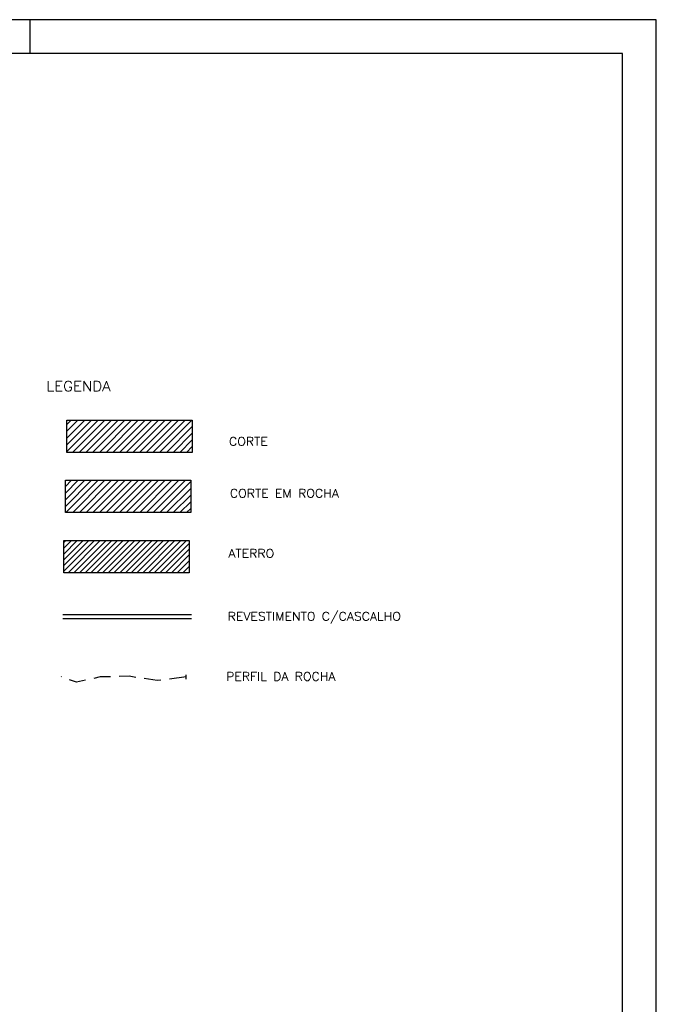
# Model space of a CAD drawing. Extents: x -1825 to 98, y 5678 to 6985.
# Tile 65 of 86: x -90 to 98, y 5981 to 6272. Entities that reach past the tile are written whole.
import ezdxf

# ---------------------------------------------------------------- set-up
doc = ezdxf.new("R2010")
doc.units = 0
doc.header["$MEASUREMENT"] = 0
doc.linetypes.add('CONTINUO', pattern=[0])
doc.linetypes.add('DASHED', pattern=[0.75, 0.5, -0.25])
for name, color, linetype in [('-ATERRO', 72, 'CONTINUOUS'), ('-CORTE', 51, 'CONTINUOUS'), ('-PERFIL-ROCHA', 12, 'DASHED'), ('-ROCHA', 10, 'CONTINUO'), ('BASE', 6, 'CONTINUOUS'), ('PADRÃO', 7, 'CONTINUOUS'), ('PG-CORTE', 4, 'CONTINUOUS'), ('PG-TXT-100', 3, 'CONTINUOUS')]:
    doc.layers.add(name, color=color, linetype=linetype)
doc.styles.add('ROMANS', font='romans.shx', dxfattribs={"height": 1.5})
pattern_1 = [(45, (-2564.0654, -362.3545), (-0.9899495, 0.9899495), [])]

msp = doc.modelspace()

# ---------------------------------------------------------------- hatches: boundary and pattern name
at = {"layer": '-ATERRO'}
h = msp.add_hatch(dxfattribs=at)
h.set_pattern_fill('_USER', color=256, scale=1.2, angle=45, style=0, pattern_type=0)
h.set_pattern_definition([(45, (-2564.0654, -362.3545), (-0.84852814, 0.84852814), [])])
h.paths.add_polyline_path([(-40.16, 6108.73), (-40.16, 6118.27), (-77.22, 6118.27), (-77.22, 6108.73)])
at = {"layer": '-CORTE'}
h = msp.add_hatch(dxfattribs=at)
h.set_pattern_fill('_USER', color=256, scale=1.4, angle=45, style=0, pattern_type=0)
h.set_pattern_definition(pattern_1)
h.paths.add_polyline_path([(-76.31, 6153.82), (-76.31, 6144.29), (-39.25, 6144.29), (-39.25, 6153.82)])
at = {"layer": '-ROCHA'}
h = msp.add_hatch(dxfattribs=at)
h.set_pattern_fill('_USER', color=256, scale=1.4, angle=45, style=0, pattern_type=0)
h.set_pattern_definition(pattern_1)
h.paths.add_polyline_path([(-76.76, 6136.05), (-76.76, 6126.51), (-39.71, 6126.51), (-39.71, 6136.05)])

# ---------------------------------------------------------------- linework, layer by layer
at = {"layer": '-PERFIL-ROCHA', "ltscale": 10, "flags": 128}
msp.add_lwpolyline([(-41.07, 6077.95), (-49.59, 6076.83), (-57.88, 6078.11), (-66.47, 6077.92), (-73.48, 6076.34), (-78.02, 6078.02)], dxfattribs=at)
at = {"layer": '-ROCHA'}
msp.add_line((-41.07, 6077.32), (-41.07, 6078.57), dxfattribs=at)
at = {"layer": 'BASE', "color": 11}
msp.add_line((-39.51, 6095.1), (-77.47, 6095.1), dxfattribs=at)
at = {"layer": 'PADRÃO', "color": 2}
msp.add_line((-87.17, 6262.22), (-87.17, 6272.22), dxfattribs=at)
msp.add_lwpolyline([(-743.17, 6272.22), (-743.17, 5678.22), (97.83, 5678.22), (97.83, 6272.22), (-743.17, 6272.22)], dxfattribs=at)
at = {"layer": 'PADRÃO', "color": 1}
msp.add_lwpolyline([(-718.17, 5688.22), (87.83, 5688.22), (87.83, 6262.22), (-718.17, 6262.22)], close=True, dxfattribs=at)
at = {"layer": 'PG-CORTE', "color": 11}
msp.add_line((-77.47, 6096.35), (-39.51, 6096.35), dxfattribs=at)
at = {"layer": 'PG-CORTE'}
for points in [[(-76.31, 6153.82), (-39.25, 6153.82), (-39.25, 6144.29), (-76.31, 6144.29)], [(-76.76, 6136.05), (-39.71, 6136.05), (-39.71, 6126.51), (-76.76, 6126.51)], [(-77.22, 6118.27), (-40.16, 6118.27), (-40.16, 6108.73), (-77.22, 6108.73)]]:
    msp.add_lwpolyline(points, close=True, dxfattribs=at)

# ---------------------------------------------------------------- texts
at = {"layer": 'PG-TXT-100', "color": 4, "style": 'ROMANS', "width": 1.080702}
msp.add_text('LEGENDA', height=3, dxfattribs=at).set_placement((-82.41, 6162.4))
at = {"layer": 'PG-TXT-100', "color": 2, "style": 'ROMANS', "width": 1.080702}
for s, p in [('CORTE', (-28.41, 6146.31)), ('CORTE EM ROCHA', (-28.14, 6130.97)), ('ATERRO', (-28.6, 6113.2)), ('REVESTIMENTO C/CASCALHO', (-28.8, 6094.6)), ('PERFIL DA ROCHA', (-29.26, 6076.82))]:
    msp.add_text(s, height=2.5, dxfattribs=at).set_placement(p)

doc.saveas('drawing.dxf')
